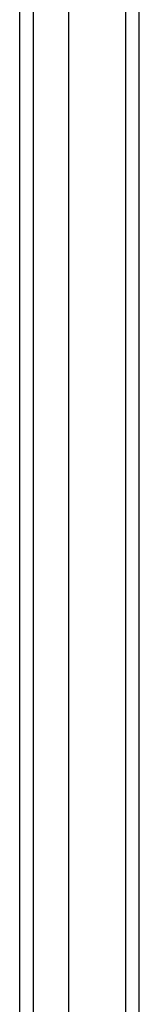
# Model space of a CAD drawing. Header units: inches. Extents: x 22 to 211, y 17 to 128.
# Tile 19 of 91: x 122.669 to 123.536, y 50.9 to 58.021. Entities that reach past the tile are written whole.
import ezdxf

# ---------------------------------------------------------------- set-up
doc = ezdxf.new("R2010")
doc.units = ezdxf.units.IN
doc.header["$MEASUREMENT"] = 0
doc.layers.add('Visible Edges(ANSI)', color=7, linetype='Continuous', lineweight=25)
doc.layers.add('Visible Tangent Edges(ANSI)', color=7, linetype='Continuous', lineweight=25)

msp = doc.modelspace()

# ---------------------------------------------------------------- linework, layer by layer
at = {"layer": 'Visible Edges(ANSI)'}
for p, q in [((123.5355, 43.8786), (123.5355, 103.6806)), ((123.0237, 103.071), (123.0237, 44.4883)), ((122.6694, 44.6768), (122.6694, 102.8825))]:
    msp.add_line(p, q, dxfattribs=at)
at = {"layer": 'Visible Tangent Edges(ANSI)'}
for p, q in [((123.4365, 103.6806), (123.4365, 43.8786)), ((122.7684, 44.5468), (122.7684, 103.0125))]:
    msp.add_line(p, q, dxfattribs=at)

doc.saveas('drawing.dxf')
